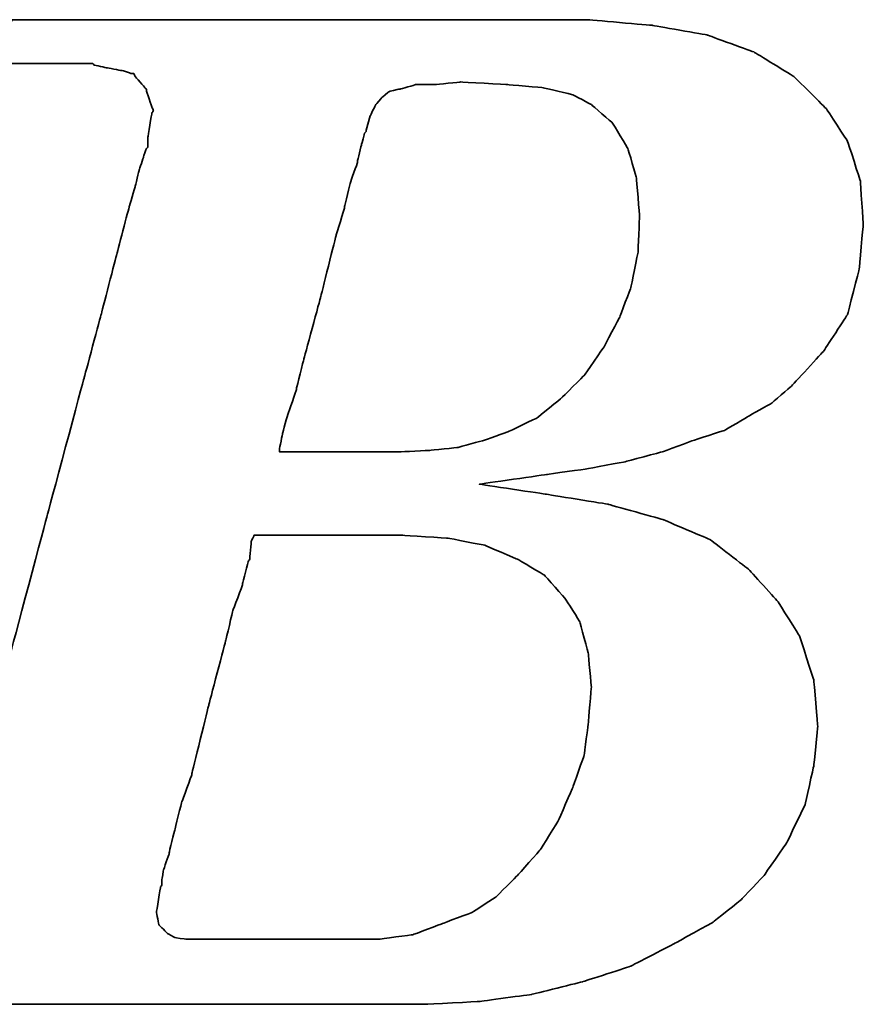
# Model space of a CAD drawing. Header units: millimetres. Extents: x 1805 to 4914, y -1594 to 860.
# Tile 203 of 256: x 2221.53 to 2225.53, y -544.15 to -539.48. Entities that reach past the tile are written whole.
import ezdxf

# ---------------------------------------------------------------- set-up
doc = ezdxf.new("R2010")
doc.units = ezdxf.units.MM
doc.layers.add('DIM', color=4, linetype='CONTINUOUS')
doc.layers.add('layer 1', color=7, linetype='CONTINUOUS')

# ---------------------------------------------------------------- blocks, each defined once
blk = doc.blocks.new('TBI MOTION logo(完整正式版)')
at = {"layer": 'layer 1', "color": 22, "lineweight": 35}
for points, knots in [([(-64.65375, -6.86375), (-64.65375, -6.86375), (-64.84375, -7.29625), (-64.84375, -7.29625), (-64.84375, -7.29625), (-64.84375, -7.29625), (-64.86875, -7.34375), (-64.86875, -7.34375), (-64.86875, -7.34375), (-64.86875, -7.34375), (-64.86875, -7.36875), (-64.86875, -7.36875), (-64.86875, -7.36875), (-64.86875, -7.36875), (-65.15375, -7.65375), (-65.15375, -7.65375), (-65.15375, -7.65375), (-65.15375, -7.65375), (-65.17875, -7.65375), (-65.17875, -7.65375), (-65.17875, -7.65375), (-65.17875, -7.65375), (-65.20375, -7.67875), (-65.20375, -7.67875), (-65.20375, -7.67875), (-65.20375, -7.67875), (-65.58875, -7.87125), (-65.58875, -7.87125), (-65.58875, -7.87125), (-65.58875, -7.87125), (-65.63375, -7.87125), (-65.63375, -7.87125), (-65.63375, -7.87125), (-65.63375, -7.87125), (-65.65875, -7.89375), (-65.65875, -7.89375), (-65.65875, -7.89375), (-65.65875, -7.89375), (-66.09375, -7.94375), (-66.09375, -7.94375), (-66.09375, -7.94375), (-66.09375, -7.94375), (-66.11375, -7.94375), (-66.11375, -7.94375), (-66.11375, -7.94375), (-66.11375, -7.94375), (-66.16375, -7.94375), (-66.16375, -7.94375), (-66.16375, -7.94375), (-66.16375, -7.94375), (-66.30875, -7.94375), (-66.30875, -7.94375), (-66.30875, -7.94375), (-66.30875, -7.94375), (-66.69375, -7.94375), (-66.69375, -7.94375), (-66.69375, -7.94375), (-66.69375, -7.94375), (-67.07375, -7.94375), (-67.07375, -7.94375), (-67.07375, -7.94375), (-67.07375, -7.94375), (-67.12375, -7.94375), (-67.12375, -7.94375), (-67.12375, -7.94375), (-67.12375, -7.94375), (-67.12375, -7.96625), (-67.12375, -7.96625), (-67.12375, -7.96625), (-67.12375, -7.96625), (-67.14875, -7.99125), (-67.14875, -7.99125), (-67.14875, -7.99125), (-67.14875, -7.99125), (-67.24375, -8.34875), (-67.24375, -8.34875), (-67.24375, -8.34875), (-67.24375, -8.34875), (-67.31375, -8.68625), (-67.31375, -8.68625), (-67.31375, -8.68625), (-67.31375, -8.68625), (-67.26875, -8.68625), (-67.26875, -8.68625), (-67.26875, -8.68625), (-67.26875, -8.68625), (-67.07375, -8.68625), (-67.07375, -8.68625), (-67.07375, -8.68625), (-67.07375, -8.68625), (-66.54875, -8.68625), (-66.54875, -8.68625), (-66.54875, -8.68625), (-66.54875, -8.68625), (-65.82625, -8.68625), (-65.82625, -8.68625), (-65.82625, -8.68625), (-65.82625, -8.68625), (-65.01375, -8.68625), (-65.01375, -8.68625), (-65.01375, -8.68625), (-65.01375, -8.68625), (-64.05375, -8.68625), (-64.05375, -8.68625), (-64.05375, -8.68625), (-64.05375, -8.68625), (-62.08375, -8.68625), (-62.08375, -8.68625), (-62.08375, -8.68625), (-62.08375, -8.68625), (-60.06875, -8.68625), (-60.06875, -8.68625), (-60.06875, -8.68625), (-60.06875, -8.68625), (-59.10875, -8.68625), (-59.10875, -8.68625), (-59.10875, -8.68625), (-59.10875, -8.68625), (-58.29375, -8.68625), (-58.29375, -8.68625), (-58.29375, -8.68625), (-58.29375, -8.68625), (-57.57375, -8.68625), (-57.57375, -8.68625), (-57.57375, -8.68625), (-57.57375, -8.68625), (-57.04875, -8.68625), (-57.04875, -8.68625), (-57.04875, -8.68625), (-57.04875, -8.68625), (-56.85375, -8.68625), (-56.85375, -8.68625), (-56.85375, -8.68625), (-56.85375, -8.68625), (-56.70875, -8.68625), (-56.70875, -8.68625), (-56.70875, -8.68625), (-56.70875, -8.68625), (-56.61375, -8.68625), (-56.61375, -8.68625), (-56.61375, -8.68625), (-56.61375, -8.68625), (-56.56875, -8.68625), (-56.56875, -8.68625), (-56.56875, -8.68625), (-56.56875, -8.68625), (-55.65375, -8.63875), (-55.65375, -8.63875), (-55.65375, -8.63875), (-55.65375, -8.63875), (-54.76875, -8.51875), (-54.76875, -8.51875), (-54.76875, -8.51875), (-54.76875, -8.51875), (-53.90375, -8.30375), (-53.90375, -8.30375), (-53.90375, -8.30375), (-53.90375, -8.30375), (-53.08875, -8.03875), (-53.08875, -8.03875), (-53.08875, -8.03875), (-53.08875, -8.03875), (-52.34375, -7.65375), (-52.34375, -7.65375), (-52.34375, -7.65375), (-52.34375, -7.65375), (-51.69875, -7.29625), (-51.69875, -7.29625), (-51.69875, -7.29625), (-51.69875, -7.29625), (-51.21875, -6.91125), (-51.21875, -6.91125), (-51.21875, -6.91125), (-51.21875, -6.91125), (-50.83375, -6.50375), (-50.83375, -6.50375), (-50.83375, -6.50375), (-50.83375, -6.50375), (-50.44875, -5.94875), (-50.44875, -5.94875), (-50.44875, -5.94875), (-50.44875, -5.94875), (-50.13875, -5.30375), (-50.13875, -5.30375), (-50.13875, -5.30375), (-50.13875, -5.30375), (-49.99375, -4.65375), (-49.99375, -4.65375), (-49.99375, -4.65375), (-49.99375, -4.65375), (-49.92375, -3.98375), (-49.92375, -3.98375), (-49.92375, -3.98375), (-49.92375, -3.98375), (-49.99375, -3.19374), (-49.99375, -3.19374), (-49.99375, -3.19374), (-49.99375, -3.19374), (-50.23374, -2.44874), (-50.23374, -2.44874), (-50.23374, -2.44874), (-50.23374, -2.44874), (-50.59375, -1.87374), (-50.59375, -1.87374), (-50.59375, -1.87374), (-50.59375, -1.87374), (-51.09875, -1.31874), (-51.09875, -1.31874), (-51.09875, -1.31874), (-51.09875, -1.31874), (-51.74375, -0.81875), (-51.74375, -0.81875), (-51.74375, -0.81875), (-51.74375, -0.81875), (-52.53875, -0.48125), (-52.53875, -0.48125), (-52.53875, -0.48125), (-52.53875, -0.48125), (-53.47375, -0.21875), (-53.47375, -0.21875), (-53.47375, -0.21875), (-53.47375, -0.21875), (-54.52875, -0.04874), (-54.52875, -0.04874), (-54.52875, -0.04874), (-54.52875, -0.04874), (-55.65375, 0.12125), (-55.65375, 0.12125), (-55.65375, 0.12125), (-55.65375, 0.12125), (-54.50375, 0.28624), (-54.50375, 0.28624), (-54.50375, 0.28624), (-54.50375, 0.28624), (-53.83375, 0.38124), (-53.83375, 0.38124), (-53.83375, 0.38124), (-53.83375, 0.38124), (-53.18375, 0.50125), (-53.18375, 0.50125), (-53.18375, 0.50125), (-53.18375, 0.50125), (-52.55875, 0.66874), (-52.55875, 0.66874), (-52.55875, 0.66874), (-52.55875, 0.66874), (-52.03375, 0.86124), (-52.03375, 0.86124), (-52.03375, 0.86124), (-52.03375, 0.86124), (-51.50374, 1.03124), (-51.50374, 1.03124), (-51.50374, 1.03124), (-51.50374, 1.03124), (-51.09875, 1.27125), (-51.09875, 1.27125), (-51.09875, 1.27125), (-51.09875, 1.27125), (-50.71375, 1.48624), (-50.71375, 1.48624), (-50.71375, 1.48624), (-50.71375, 1.48624), (-50.37625, 1.77625), (-50.37625, 1.77625), (-50.37625, 1.77625), (-50.37625, 1.77625), (-49.82375, 2.37625), (-49.82375, 2.37625), (-49.82375, 2.37625), (-49.82375, 2.37625), (-49.41875, 2.99625), (-49.41875, 2.99625), (-49.41875, 2.99625), (-49.41875, 2.99625), (-49.22375, 3.76625), (-49.22375, 3.76625), (-49.22375, 3.76625), (-49.22375, 3.76625), (-49.15375, 4.50874), (-49.15375, 4.50874), (-49.15375, 4.50874), (-49.15375, 4.50874), (-49.20375, 5.25125), (-49.20375, 5.25125), (-49.20375, 5.25125), (-49.20375, 5.25125), (-49.41875, 5.92625), (-49.41875, 5.92625), (-49.41875, 5.92625), (-49.41875, 5.92625), (-49.77875, 6.47625), (-49.77875, 6.47625), (-49.77875, 6.47625), (-49.77875, 6.47625), (-50.33125, 7.02624), (-50.33125, 7.02624), (-50.33125, 7.02624), (-50.33125, 7.02624), (-51.00125, 7.43625), (-51.00125, 7.43625), (-51.00125, 7.43625), (-51.00125, 7.43625), (-51.79375, 7.72625), (-51.79375, 7.72625), (-51.79375, 7.72625), (-51.79375, 7.72625), (-52.72875, 7.89124), (-52.72875, 7.89124), (-52.72875, 7.89124), (-52.72875, 7.89124), (-53.83375, 7.98625), (-53.83375, 7.98625), (-53.83375, 7.98625), (-53.83375, 7.98625), (-53.92875, 7.98625), (-53.92875, 7.98625), (-53.92875, 7.98625), (-53.92875, 7.98625), (-54.26375, 7.98625), (-54.26375, 7.98625), (-54.26375, 7.98625), (-54.26375, 7.98625), (-54.74375, 7.98625), (-54.74375, 7.98625), (-54.74375, 7.98625), (-54.74375, 7.98625), (-55.36875, 7.98625), (-55.36875, 7.98625), (-55.36875, 7.98625), (-55.36875, 7.98625), (-56.13375, 7.98625), (-56.13375, 7.98625), (-56.13375, 7.98625), (-56.13375, 7.98625), (-56.94875, 7.98625), (-56.94875, 7.98625), (-56.94875, 7.98625), (-56.94875, 7.98625), (-58.77625, 7.98625), (-58.77625, 7.98625), (-58.77625, 7.98625), (-58.77625, 7.98625), (-60.59875, 7.98625), (-60.59875, 7.98625), (-60.59875, 7.98625), (-60.59875, 7.98625), (-61.41375, 7.98625), (-61.41375, 7.98625), (-61.41375, 7.98625), (-61.41375, 7.98625), (-62.17875, 7.98625), (-62.17875, 7.98625), (-62.17875, 7.98625), (-62.17875, 7.98625), (-62.80375, 7.98625), (-62.80375, 7.98625), (-62.80375, 7.98625), (-62.80375, 7.98625), (-63.30625, 7.98625), (-63.30625, 7.98625), (-63.30625, 7.98625), (-63.30625, 7.98625), (-63.57375, 7.98625), (-63.57375, 7.98625), (-63.57375, 7.98625), (-63.57375, 7.98625), (-63.57375, 7.96375), (-63.57375, 7.96375), (-63.57375, 7.96375), (-63.57375, 7.96375), (-63.59875, 7.94125), (-63.59875, 7.94125), (-63.59875, 7.94125), (-63.59875, 7.94125), (-63.69375, 7.55625), (-63.69375, 7.55625), (-63.69375, 7.55625), (-63.69375, 7.55625), (-63.76375, 7.24624), (-63.76375, 7.24624), (-63.76375, 7.24624), (-63.76375, 7.24624), (-63.23875, 7.24624), (-63.23875, 7.24624), (-63.23875, 7.24624), (-63.23875, 7.24624), (-62.75875, 7.24624), (-62.75875, 7.24624), (-62.75875, 7.24624), (-62.75875, 7.24624), (-62.61125, 7.24624), (-62.61125, 7.24624), (-62.61125, 7.24624), (-62.61125, 7.24624), (-62.56625, 7.24624), (-62.56625, 7.24624), (-62.56625, 7.24624), (-62.56625, 7.24624), (-62.22875, 7.24624), (-62.22875, 7.24624), (-62.22875, 7.24624), (-62.22875, 7.24624), (-62.20375, 7.24624), (-62.20375, 7.24624), (-62.20375, 7.24624), (-62.20375, 7.24624), (-62.17875, 7.21875), (-62.17875, 7.21875), (-62.17875, 7.21875), (-62.17875, 7.21875), (-61.96375, 7.17125), (-61.96375, 7.17125), (-61.96375, 7.17125), (-61.96375, 7.17125), (-61.72375, 7.12624), (-61.72375, 7.12624), (-61.72375, 7.12624), (-61.72375, 7.12624), (-61.70375, 7.12624), (-61.70375, 7.12624), (-61.70375, 7.12624), (-61.70375, 7.12624), (-61.55875, 7.07624), (-61.55875, 7.07624), (-61.55875, 7.07624), (-61.55875, 7.07624), (-61.50875, 7.07624), (-61.50875, 7.07624), (-61.50875, 7.07624), (-61.50875, 7.07624), (-61.48375, 7.02624), (-61.48375, 7.02624), (-61.48375, 7.02624), (-61.48375, 7.02624), (-61.31875, 6.83375), (-61.31875, 6.83375), (-61.31875, 6.83375), (-61.31875, 6.83375), (-61.29375, 6.81125), (-61.29375, 6.81125), (-61.29375, 6.81125), (-61.29375, 6.81125), (-61.29375, 6.78625), (-61.29375, 6.78625), (-61.29375, 6.78625), (-61.29375, 6.78625), (-61.19875, 6.50124), (-61.19875, 6.50124), (-61.19875, 6.50124), (-61.19875, 6.50124), (-61.17375, 6.45124), (-61.17375, 6.45124), (-61.17375, 6.45124), (-61.17375, 6.45124), (-61.19875, 6.40625), (-61.19875, 6.40625), (-61.19875, 6.40625), (-61.19875, 6.40625), (-61.26875, 5.99624), (-61.26875, 5.99624), (-61.26875, 5.99624), (-61.26875, 5.99624), (-61.26875, 5.85125), (-61.26875, 5.85125), (-61.26875, 5.85125), (-61.26875, 5.85125), (-61.26875, 5.82625), (-61.26875, 5.82625), (-61.26875, 5.82625), (-61.26875, 5.82625), (-61.29375, 5.80625), (-61.29375, 5.80625), (-61.29375, 5.80625), (-61.29375, 5.80625), (-61.34125, 5.66125), (-61.34125, 5.66125), (-61.34125, 5.66125), (-61.34125, 5.66125), (-61.41375, 5.44625), (-61.41375, 5.44625), (-61.41375, 5.44625), (-61.41375, 5.44625), (-61.48375, 5.15625), (-61.48375, 5.15625), (-61.48375, 5.15625), (-61.48375, 5.15625), (-61.58375, 4.82124), (-61.58375, 4.82124), (-61.58375, 4.82124), (-61.58375, 4.82124), (-61.79875, 4.00375), (-61.79875, 4.00375), (-61.79875, 4.00375), (-61.79875, 4.00375), (-62.05875, 2.99625), (-62.05875, 2.99625), (-62.05875, 2.99625), (-62.05875, 2.99625), (-62.34875, 1.91625), (-62.34875, 1.91625), (-62.34875, 1.91625), (-62.34875, 1.91625), (-62.97375, -0.41124), (-62.97375, -0.41124), (-62.97375, -0.41124), (-62.97375, -0.41124), (-63.59875, -2.75875), (-63.59875, -2.75875), (-63.59875, -2.75875), (-63.59875, -2.75875), (-63.88375, -3.86374), (-63.88375, -3.86374), (-63.88375, -3.86374), (-63.88375, -3.86374), (-64.14875, -4.82374), (-64.14875, -4.82374), (-64.14875, -4.82374), (-64.14875, -4.82374), (-64.36375, -5.64125), (-64.36375, -5.64125), (-64.36375, -5.64125), (-64.36375, -5.64125), (-64.43625, -5.97625), (-64.43625, -5.97625), (-64.43625, -5.97625), (-64.43625, -5.97625), (-64.50875, -6.28625), (-64.50875, -6.28625), (-64.50875, -6.28625), (-64.50875, -6.28625), (-64.50875, -6.30875), (-64.50875, -6.30875), (-64.50875, -6.30875), (-64.50875, -6.30875), (-64.57875, -6.50375), (-64.57875, -6.50375), (-64.57875, -6.50375), (-64.57875, -6.50375), (-64.62875, -6.69625), (-64.62875, -6.69625), (-64.62875, -6.69625), (-64.62875, -6.69625), (-64.62875, -6.76875), (-64.62875, -6.76875), (-64.62875, -6.76875), (-64.62875, -6.76875), (-64.62875, -6.81375), (-64.62875, -6.81375), (-64.62875, -6.81375), (-64.62875, -6.81375), (-64.62875, -6.83875), (-64.62875, -6.83875), (-64.62875, -6.83875), (-64.62875, -6.83875), (-64.65375, -6.86375), (-64.65375, -6.86375)], [0, 0, 0, 0, 0.00719424, 0.00719424, 0.00719424, 0.00719425, 0.01438849, 0.01438849, 0.01438849, 0.0143885, 0.02158273, 0.02158273, 0.02158273, 0.02158274, 0.02877698, 0.02877698, 0.02877698, 0.02877699, 0.03597122, 0.03597122, 0.03597122, 0.03597123, 0.04316547, 0.04316547, 0.04316547, 0.04316548, 0.05035971, 0.05035971, 0.05035971, 0.05035972, 0.05755396, 0.05755396, 0.05755396, 0.05755397, 0.0647482, 0.0647482, 0.0647482, 0.06474821, 0.07194245, 0.07194245, 0.07194245, 0.07194246, 0.07913669, 0.07913669, 0.07913669, 0.0791367, 0.08633094, 0.08633094, 0.08633094, 0.08633095, 0.09352518, 0.09352518, 0.09352518, 0.09352519, 0.10071942, 0.10071942, 0.10071942, 0.10071943, 0.10791367, 0.10791367, 0.10791367, 0.10791368, 0.11510791, 0.11510791, 0.11510791, 0.11510792, 0.12230216, 0.12230216, 0.12230216, 0.12230217, 0.1294964, 0.1294964, 0.1294964, 0.12949641, 0.13669065, 0.13669065, 0.13669065, 0.13669066, 0.14388489, 0.14388489, 0.14388489, 0.1438849, 0.15107914, 0.15107914, 0.15107914, 0.15107915, 0.15827338, 0.15827338, 0.15827338, 0.15827339, 0.16546763, 0.16546763, 0.16546763, 0.16546764, 0.17266187, 0.17266187, 0.17266187, 0.17266188, 0.17985612, 0.17985612, 0.17985612, 0.17985613, 0.18705036, 0.18705036, 0.18705036, 0.18705037, 0.1942446, 0.1942446, 0.1942446, 0.19424461, 0.20143885, 0.20143885, 0.20143885, 0.20143886, 0.20863309, 0.20863309, 0.20863309, 0.2086331, 0.21582734, 0.21582734, 0.21582734, 0.21582735, 0.22302158, 0.22302158, 0.22302158, 0.22302159, 0.23021583, 0.23021583, 0.23021583, 0.23021584, 0.23741007, 0.23741007, 0.23741007, 0.23741008, 0.24460432, 0.24460432, 0.24460432, 0.24460433, 0.25179856, 0.25179856, 0.25179856, 0.25179857, 0.25899281, 0.25899281, 0.25899281, 0.25899282, 0.26618705, 0.26618705, 0.26618705, 0.26618706, 0.27338129, 0.27338129, 0.27338129, 0.2733813, 0.28057554, 0.28057554, 0.28057554, 0.28057555, 0.28776978, 0.28776978, 0.28776978, 0.28776979, 0.29496403, 0.29496403, 0.29496403, 0.29496404, 0.30215827, 0.30215827, 0.30215827, 0.30215828, 0.30935252, 0.30935252, 0.30935252, 0.30935253, 0.31654676, 0.31654676, 0.31654676, 0.31654677, 0.32374101, 0.32374101, 0.32374101, 0.32374102, 0.33093525, 0.33093525, 0.33093525, 0.33093526, 0.3381295, 0.3381295, 0.3381295, 0.33812951, 0.34532374, 0.34532374, 0.34532374, 0.34532375, 0.35251799, 0.35251799, 0.35251799, 0.352518, 0.35971223, 0.35971223, 0.35971223, 0.35971224, 0.36690647, 0.36690647, 0.36690647, 0.36690648, 0.37410072, 0.37410072, 0.37410072, 0.37410073, 0.38129496, 0.38129496, 0.38129496, 0.38129497, 0.38848921, 0.38848921, 0.38848921, 0.38848922, 0.39568345, 0.39568345, 0.39568345, 0.39568346, 0.4028777, 0.4028777, 0.4028777, 0.40287771, 0.41007194, 0.41007194, 0.41007194, 0.41007195, 0.41726619, 0.41726619, 0.41726619, 0.4172662, 0.42446043, 0.42446043, 0.42446043, 0.42446044, 0.43165468, 0.43165468, 0.43165468, 0.43165469, 0.43884892, 0.43884892, 0.43884892, 0.43884893, 0.44604317, 0.44604317, 0.44604317, 0.44604318, 0.45323741, 0.45323741, 0.45323741, 0.45323742, 0.46043165, 0.46043165, 0.46043165, 0.46043166, 0.4676259, 0.4676259, 0.4676259, 0.46762591, 0.47482014, 0.47482014, 0.47482014, 0.47482015, 0.48201439, 0.48201439, 0.48201439, 0.4820144, 0.48920863, 0.48920863, 0.48920863, 0.48920864, 0.49640288, 0.49640288, 0.49640288, 0.49640289, 0.50359712, 0.50359712, 0.50359712, 0.50359713, 0.51079137, 0.51079137, 0.51079137, 0.51079138, 0.51798561, 0.51798561, 0.51798561, 0.51798562, 0.52517986, 0.52517986, 0.52517986, 0.52517987, 0.5323741, 0.5323741, 0.5323741, 0.53237411, 0.53956835, 0.53956835, 0.53956835, 0.53956836, 0.54676259, 0.54676259, 0.54676259, 0.5467626, 0.55395683, 0.55395683, 0.55395683, 0.55395684, 0.56115108, 0.56115108, 0.56115108, 0.56115109, 0.56834532, 0.56834532, 0.56834532, 0.56834533, 0.57553957, 0.57553957, 0.57553957, 0.57553958, 0.58273381, 0.58273381, 0.58273381, 0.58273382, 0.58992806, 0.58992806, 0.58992806, 0.58992807, 0.5971223, 0.5971223, 0.5971223, 0.59712231, 0.60431655, 0.60431655, 0.60431655, 0.60431656, 0.61151079, 0.61151079, 0.61151079, 0.6115108, 0.61870504, 0.61870504, 0.61870504, 0.61870505, 0.62589928, 0.62589928, 0.62589928, 0.62589929, 0.63309353, 0.63309353, 0.63309353, 0.63309354, 0.64028777, 0.64028777, 0.64028777, 0.64028778, 0.64748201, 0.64748201, 0.64748201, 0.64748202, 0.65467626, 0.65467626, 0.65467626, 0.65467627, 0.6618705, 0.6618705, 0.6618705, 0.66187051, 0.66906475, 0.66906475, 0.66906475, 0.66906476, 0.67625899, 0.67625899, 0.67625899, 0.676259, 0.68345324, 0.68345324, 0.68345324, 0.68345325, 0.69064748, 0.69064748, 0.69064748, 0.69064749, 0.69784173, 0.69784173, 0.69784173, 0.69784174, 0.70503597, 0.70503597, 0.70503597, 0.70503598, 0.71223022, 0.71223022, 0.71223022, 0.71223023, 0.71942446, 0.71942446, 0.71942446, 0.71942447, 0.72661871, 0.72661871, 0.72661871, 0.72661872, 0.73381295, 0.73381295, 0.73381295, 0.73381296, 0.74100719, 0.74100719, 0.74100719, 0.7410072, 0.74820144, 0.74820144, 0.74820144, 0.74820145, 0.75539568, 0.75539568, 0.75539568, 0.75539569, 0.76258993, 0.76258993, 0.76258993, 0.76258994, 0.76978417, 0.76978417, 0.76978417, 0.76978418, 0.77697842, 0.77697842, 0.77697842, 0.77697843, 0.78417266, 0.78417266, 0.78417266, 0.78417267, 0.79136691, 0.79136691, 0.79136691, 0.79136692, 0.79856115, 0.79856115, 0.79856115, 0.79856116, 0.8057554, 0.8057554, 0.8057554, 0.80575541, 0.81294964, 0.81294964, 0.81294964, 0.81294965, 0.82014388, 0.82014388, 0.82014388, 0.82014389, 0.82733813, 0.82733813, 0.82733813, 0.82733814, 0.83453237, 0.83453237, 0.83453237, 0.83453238, 0.84172662, 0.84172662, 0.84172662, 0.84172663, 0.84892086, 0.84892086, 0.84892086, 0.84892087, 0.85611511, 0.85611511, 0.85611511, 0.85611512, 0.86330935, 0.86330935, 0.86330935, 0.86330936, 0.8705036, 0.8705036, 0.8705036, 0.87050361, 0.87769784, 0.87769784, 0.87769784, 0.87769785, 0.88489209, 0.88489209, 0.88489209, 0.8848921, 0.89208633, 0.89208633, 0.89208633, 0.89208634, 0.89928058, 0.89928058, 0.89928058, 0.89928059, 0.90647482, 0.90647482, 0.90647482, 0.90647483, 0.91366906, 0.91366906, 0.91366906, 0.91366907, 0.92086331, 0.92086331, 0.92086331, 0.92086332, 0.92805755, 0.92805755, 0.92805755, 0.92805756, 0.9352518, 0.9352518, 0.9352518, 0.93525181, 0.94244604, 0.94244604, 0.94244604, 0.94244605, 0.94964029, 0.94964029, 0.94964029, 0.9496403, 0.95683453, 0.95683453, 0.95683453, 0.95683454, 0.96402878, 0.96402878, 0.96402878, 0.96402879, 0.97122302, 0.97122302, 0.97122302, 0.97122303, 0.97841727, 0.97841727, 0.97841727, 0.97841728, 0.98561151, 0.98561151, 0.98561151, 0.98561152, 0.99280576, 0.99280576, 0.99280576, 0.99280577, 1, 1, 1, 1]), ([(-57.50375, 6.35625), (-57.50375, 6.35625), (-57.57375, 6.11625), (-57.57375, 6.11625), (-57.57375, 6.11625), (-57.57375, 6.11625), (-57.57375, 6.09125), (-57.57375, 6.09125), (-57.57375, 6.09125), (-57.57375, 6.09125), (-57.59875, 6.06625), (-57.59875, 6.06625), (-57.59875, 6.06625), (-57.59875, 6.06625), (-57.64875, 5.87625), (-57.64875, 5.87625), (-57.64875, 5.87625), (-57.64875, 5.87625), (-57.71875, 5.58875), (-57.71875, 5.58875), (-57.71875, 5.58875), (-57.71875, 5.58875), (-57.71875, 5.56625), (-57.71875, 5.56625), (-57.71875, 5.56625), (-57.71875, 5.56625), (-57.83875, 5.23125), (-57.83875, 5.23125), (-57.83875, 5.23125), (-57.83875, 5.23125), (-57.93625, 4.82124), (-57.93625, 4.82124), (-57.93625, 4.82124), (-57.93625, 4.82124), (-57.93625, 4.79624), (-57.93625, 4.79624), (-57.93625, 4.79624), (-57.93625, 4.79624), (-58.07875, 4.34125), (-58.07875, 4.34125), (-58.07875, 4.34125), (-58.07875, 4.34125), (-58.34375, 3.28625), (-58.34375, 3.28625), (-58.34375, 3.28625), (-58.34375, 3.28625), (-58.62875, 2.23124), (-58.62875, 2.23124), (-58.62875, 2.23124), (-58.62875, 2.23124), (-58.74875, 1.75125), (-58.74875, 1.75125), (-58.74875, 1.75125), (-58.74875, 1.75125), (-58.74875, 1.72625), (-58.74875, 1.72625), (-58.74875, 1.72625), (-58.74875, 1.72625), (-58.89375, 1.31625), (-58.89375, 1.31625), (-58.89375, 1.31625), (-58.89375, 1.31625), (-58.98875, 0.98124), (-58.98875, 0.98124), (-58.98875, 0.98124), (-58.98875, 0.98124), (-59.03875, 0.71625), (-59.03875, 0.71625), (-59.03875, 0.71625), (-59.03875, 0.71625), (-59.03875, 0.66874), (-59.03875, 0.66874), (-59.03875, 0.66874), (-59.03875, 0.66874), (-58.91875, 0.66874), (-58.91875, 0.66874), (-58.91875, 0.66874), (-58.91875, 0.66874), (-58.53375, 0.66874), (-58.53375, 0.66874), (-58.53375, 0.66874), (-58.53375, 0.66874), (-58.10375, 0.66874), (-58.10375, 0.66874), (-58.10375, 0.66874), (-58.10375, 0.66874), (-57.66875, 0.66874), (-57.66875, 0.66874), (-57.66875, 0.66874), (-57.66875, 0.66874), (-57.33375, 0.66874), (-57.33375, 0.66874), (-57.33375, 0.66874), (-57.33375, 0.66874), (-57.09375, 0.66874), (-57.09375, 0.66874), (-57.09375, 0.66874), (-57.09375, 0.66874), (-56.99875, 0.66874), (-56.99875, 0.66874), (-56.99875, 0.66874), (-56.99875, 0.66874), (-56.49375, 0.69374), (-56.49375, 0.69374), (-56.49375, 0.69374), (-56.49375, 0.69374), (-56.01375, 0.74374), (-56.01375, 0.74374), (-56.01375, 0.74374), (-56.01375, 0.74374), (-55.58375, 0.86124), (-55.58375, 0.86124), (-55.58375, 0.86124), (-55.58375, 0.86124), (-55.17375, 1.00624), (-55.17375, 1.00624), (-55.17375, 1.00624), (-55.17375, 1.00624), (-54.67375, 1.24625), (-54.67375, 1.24625), (-54.67375, 1.24625), (-54.67375, 1.24625), (-54.26375, 1.58124), (-54.26375, 1.58124), (-54.26375, 1.58124), (-54.26375, 1.58124), (-53.87875, 1.96374), (-53.87875, 1.96374), (-53.87875, 1.96374), (-53.87875, 1.96374), (-53.54375, 2.44625), (-53.54375, 2.44625), (-53.54375, 2.44625), (-53.54375, 2.44625), (-53.27875, 2.95125), (-53.27875, 2.95125), (-53.27875, 2.95125), (-53.27875, 2.95125), (-53.08875, 3.45124), (-53.08875, 3.45124), (-53.08875, 3.45124), (-53.08875, 3.45124), (-52.96875, 4.05124), (-52.96875, 4.05124), (-52.96875, 4.05124), (-52.96875, 4.05124), (-52.94375, 4.65125), (-52.94375, 4.65125), (-52.94375, 4.65125), (-52.94375, 4.65125), (-52.99375, 5.30125), (-52.99375, 5.30125), (-52.99375, 5.30125), (-52.99375, 5.30125), (-53.13875, 5.80625), (-53.13875, 5.80625), (-53.13875, 5.80625), (-53.13875, 5.80625), (-53.39875, 6.23625), (-53.39875, 6.23625), (-53.39875, 6.23625), (-53.39875, 6.23625), (-53.75875, 6.54875), (-53.75875, 6.54875), (-53.75875, 6.54875), (-53.75875, 6.54875), (-54.07375, 6.71625), (-54.07375, 6.71625), (-54.07375, 6.71625), (-54.07375, 6.71625), (-54.57375, 6.83375), (-54.57375, 6.83375), (-54.57375, 6.83375), (-54.57375, 6.83375), (-55.17375, 6.88625), (-55.17375, 6.88625), (-55.17375, 6.88625), (-55.17375, 6.88625), (-55.96875, 6.93125), (-55.96875, 6.93125), (-55.96875, 6.93125), (-55.96875, 6.93125), (-56.39875, 6.88625), (-56.39875, 6.88625), (-56.39875, 6.88625), (-56.39875, 6.88625), (-56.42125, 6.88625), (-56.42125, 6.88625), (-56.42125, 6.88625), (-56.42125, 6.88625), (-56.73375, 6.88625), (-56.73375, 6.88625), (-56.73375, 6.88625), (-56.73375, 6.88625), (-56.99875, 6.81125), (-56.99875, 6.81125), (-56.99875, 6.81125), (-56.99875, 6.81125), (-57.02375, 6.81125), (-57.02375, 6.81125), (-57.02375, 6.81125), (-57.02375, 6.81125), (-57.18875, 6.76625), (-57.18875, 6.76625), (-57.18875, 6.76625), (-57.18875, 6.76625), (-57.30875, 6.66625), (-57.30875, 6.66625), (-57.30875, 6.66625), (-57.30875, 6.66625), (-57.40875, 6.54875), (-57.40875, 6.54875), (-57.40875, 6.54875), (-57.40875, 6.54875), (-57.50375, 6.35625), (-57.50375, 6.35625)], [0, 0, 0, 0, 0.01851852, 0.01851852, 0.01851852, 0.01851853, 0.03703704, 0.03703704, 0.03703704, 0.03703705, 0.05555556, 0.05555556, 0.05555556, 0.05555557, 0.07407407, 0.07407407, 0.07407407, 0.07407408, 0.09259259, 0.09259259, 0.09259259, 0.0925926, 0.11111111, 0.11111111, 0.11111111, 0.11111112, 0.12962963, 0.12962963, 0.12962963, 0.12962964, 0.14814815, 0.14814815, 0.14814815, 0.14814816, 0.16666667, 0.16666667, 0.16666667, 0.16666668, 0.18518519, 0.18518519, 0.18518519, 0.1851852, 0.2037037, 0.2037037, 0.2037037, 0.20370371, 0.22222222, 0.22222222, 0.22222222, 0.22222223, 0.24074074, 0.24074074, 0.24074074, 0.24074075, 0.25925926, 0.25925926, 0.25925926, 0.25925927, 0.27777778, 0.27777778, 0.27777778, 0.27777779, 0.2962963, 0.2962963, 0.2962963, 0.29629631, 0.31481481, 0.31481481, 0.31481481, 0.31481482, 0.33333333, 0.33333333, 0.33333333, 0.33333334, 0.35185185, 0.35185185, 0.35185185, 0.35185186, 0.37037037, 0.37037037, 0.37037037, 0.37037038, 0.38888889, 0.38888889, 0.38888889, 0.3888889, 0.40740741, 0.40740741, 0.40740741, 0.40740742, 0.42592593, 0.42592593, 0.42592593, 0.42592594, 0.44444444, 0.44444444, 0.44444444, 0.44444445, 0.46296296, 0.46296296, 0.46296296, 0.46296297, 0.48148148, 0.48148148, 0.48148148, 0.48148149, 0.5, 0.5, 0.5, 0.50000001, 0.51851852, 0.51851852, 0.51851852, 0.51851853, 0.53703704, 0.53703704, 0.53703704, 0.53703705, 0.55555556, 0.55555556, 0.55555556, 0.55555557, 0.57407407, 0.57407407, 0.57407407, 0.57407408, 0.59259259, 0.59259259, 0.59259259, 0.5925926, 0.61111111, 0.61111111, 0.61111111, 0.61111112, 0.62962963, 0.62962963, 0.62962963, 0.62962964, 0.64814815, 0.64814815, 0.64814815, 0.64814816, 0.66666667, 0.66666667, 0.66666667, 0.66666668, 0.68518519, 0.68518519, 0.68518519, 0.6851852, 0.7037037, 0.7037037, 0.7037037, 0.70370371, 0.72222222, 0.72222222, 0.72222222, 0.72222223, 0.74074074, 0.74074074, 0.74074074, 0.74074075, 0.75925926, 0.75925926, 0.75925926, 0.75925927, 0.77777778, 0.77777778, 0.77777778, 0.77777779, 0.7962963, 0.7962963, 0.7962963, 0.79629631, 0.81481481, 0.81481481, 0.81481481, 0.81481482, 0.83333333, 0.83333333, 0.83333333, 0.83333334, 0.85185185, 0.85185185, 0.85185185, 0.85185186, 0.87037037, 0.87037037, 0.87037037, 0.87037038, 0.88888889, 0.88888889, 0.88888889, 0.8888889, 0.90740741, 0.90740741, 0.90740741, 0.90740742, 0.92592593, 0.92592593, 0.92592593, 0.92592594, 0.94444444, 0.94444444, 0.94444444, 0.94444445, 0.96296296, 0.96296296, 0.96296296, 0.96296297, 0.98148148, 0.98148148, 0.98148148, 0.98148149, 1, 1, 1, 1]), ([(-61.03125, -6.57375), (-61.03125, -6.57375), (-61.03125, -6.67125), (-61.03125, -6.67125), (-61.03125, -6.67125), (-61.03125, -6.67125), (-61.05375, -6.69625), (-61.05375, -6.69625), (-61.05375, -6.69625), (-61.05375, -6.69625), (-61.12375, -7.12875), (-61.12375, -7.12875), (-61.12375, -7.12875), (-61.12375, -7.12875), (-61.07875, -7.34375), (-61.07875, -7.34375), (-61.07875, -7.34375), (-61.07875, -7.34375), (-60.93375, -7.48875), (-60.93375, -7.48875), (-60.93375, -7.48875), (-60.93375, -7.48875), (-60.81375, -7.55625), (-60.81375, -7.55625), (-60.81375, -7.55625), (-60.81375, -7.55625), (-60.62375, -7.58375), (-60.62375, -7.58375), (-60.62375, -7.58375), (-60.62375, -7.58375), (-60.30875, -7.58375), (-60.30875, -7.58375), (-60.30875, -7.58375), (-60.30875, -7.58375), (-59.97375, -7.58375), (-59.97375, -7.58375), (-59.97375, -7.58375), (-59.97375, -7.58375), (-59.87875, -7.58375), (-59.87875, -7.58375), (-59.87875, -7.58375), (-59.87875, -7.58375), (-59.63625, -7.58375), (-59.63625, -7.58375), (-59.63625, -7.58375), (-59.63625, -7.58375), (-58.96875, -7.58375), (-58.96875, -7.58375), (-58.96875, -7.58375), (-58.96875, -7.58375), (-58.29375, -7.58375), (-58.29375, -7.58375), (-58.29375, -7.58375), (-58.29375, -7.58375), (-58.05375, -7.58375), (-58.05375, -7.58375), (-58.05375, -7.58375), (-58.05375, -7.58375), (-57.98375, -7.58375), (-57.98375, -7.58375), (-57.98375, -7.58375), (-57.98375, -7.58375), (-57.35875, -7.58375), (-57.35875, -7.58375), (-57.35875, -7.58375), (-57.35875, -7.58375), (-56.78375, -7.50875), (-56.78375, -7.50875), (-56.78375, -7.50875), (-56.78375, -7.50875), (-56.27875, -7.31875), (-56.27875, -7.31875), (-56.27875, -7.31875), (-56.27875, -7.31875), (-55.77375, -7.12875), (-55.77375, -7.12875), (-55.77375, -7.12875), (-55.77375, -7.12875), (-55.36875, -6.86375), (-55.36875, -6.86375), (-55.36875, -6.86375), (-55.36875, -6.86375), (-55.00875, -6.50375), (-55.00875, -6.50375), (-55.00875, -6.50375), (-55.00875, -6.50375), (-54.62375, -6.06875), (-54.62375, -6.06875), (-54.62375, -6.06875), (-54.62375, -6.06875), (-54.31375, -5.56875), (-54.31375, -5.56875), (-54.31375, -5.56875), (-54.31375, -5.56875), (-54.07375, -5.01625), (-54.07375, -5.01625), (-54.07375, -5.01625), (-54.07375, -5.01625), (-53.87875, -4.46374), (-53.87875, -4.46374), (-53.87875, -4.46374), (-53.87875, -4.46374), (-53.80875, -3.91375), (-53.80875, -3.91375), (-53.80875, -3.91375), (-53.80875, -3.91375), (-53.75875, -3.31375), (-53.75875, -3.31375), (-53.75875, -3.31375), (-53.75875, -3.31375), (-53.80875, -2.75875), (-53.80875, -2.75875), (-53.80875, -2.75875), (-53.80875, -2.75875), (-53.95375, -2.20875), (-53.95375, -2.20875), (-53.95375, -2.20875), (-53.95375, -2.20875), (-54.19375, -1.82625), (-54.19375, -1.82625), (-54.19375, -1.82625), (-54.19375, -1.82625), (-54.55375, -1.41875), (-54.55375, -1.41875), (-54.55375, -1.41875), (-54.55375, -1.41875), (-55.00875, -1.15125), (-55.00875, -1.15125), (-55.00875, -1.15125), (-55.00875, -1.15125), (-55.56125, -0.91375), (-55.56125, -0.91375), (-55.56125, -0.91375), (-55.56125, -0.91375), (-56.18125, -0.79375), (-56.18125, -0.79375), (-56.18125, -0.79375), (-56.18125, -0.79375), (-56.94875, -0.74374), (-56.94875, -0.74374), (-56.94875, -0.74374), (-56.94875, -0.74374), (-56.99875, -0.74374), (-56.99875, -0.74374), (-56.99875, -0.74374), (-56.99875, -0.74374), (-57.09375, -0.74374), (-57.09375, -0.74374), (-57.09375, -0.74374), (-57.09375, -0.74374), (-57.38375, -0.74374), (-57.38375, -0.74374), (-57.38375, -0.74374), (-57.38375, -0.74374), (-57.76875, -0.74374), (-57.76875, -0.74374), (-57.76875, -0.74374), (-57.76875, -0.74374), (-58.24625, -0.74374), (-58.24625, -0.74374), (-58.24625, -0.74374), (-58.24625, -0.74374), (-58.72875, -0.74374), (-58.72875, -0.74374), (-58.72875, -0.74374), (-58.72875, -0.74374), (-59.20875, -0.74374), (-59.20875, -0.74374), (-59.20875, -0.74374), (-59.20875, -0.74374), (-59.46875, -0.74374), (-59.46875, -0.74374), (-59.46875, -0.74374), (-59.46875, -0.74374), (-59.51625, -0.83875), (-59.51625, -0.83875), (-59.51625, -0.83875), (-59.51625, -0.83875), (-59.54375, -1.15125), (-59.54375, -1.15125), (-59.54375, -1.15125), (-59.54375, -1.15125), (-59.56375, -1.17874), (-59.56375, -1.17874), (-59.56375, -1.17874), (-59.56375, -1.17874), (-59.66375, -1.55875), (-59.66375, -1.55875), (-59.66375, -1.55875), (-59.66375, -1.55875), (-59.66375, -1.58375), (-59.66375, -1.58375), (-59.66375, -1.58375), (-59.66375, -1.58375), (-59.82875, -2.01874), (-59.82875, -2.01874), (-59.82875, -2.01874), (-59.82875, -2.01874), (-59.94875, -2.52125), (-59.94875, -2.52125), (-59.94875, -2.52125), (-59.94875, -2.52125), (-60.23875, -3.62375), (-60.23875, -3.62375), (-60.23875, -3.62375), (-60.23875, -3.62375), (-60.52375, -4.77624), (-60.52375, -4.77624), (-60.52375, -4.77624), (-60.52375, -4.77624), (-60.52375, -4.79874), (-60.52375, -4.79874), (-60.52375, -4.79874), (-60.52375, -4.79874), (-60.69125, -5.25375), (-60.69125, -5.25375), (-60.69125, -5.25375), (-60.69125, -5.25375), (-60.81375, -5.73625), (-60.81375, -5.73625), (-60.81375, -5.73625), (-60.81375, -5.73625), (-60.90875, -6.11875), (-60.90875, -6.11875), (-60.90875, -6.11875), (-60.90875, -6.11875), (-60.90875, -6.14375), (-60.90875, -6.14375), (-60.90875, -6.14375), (-60.90875, -6.14375), (-61.00375, -6.40875), (-61.00375, -6.40875), (-61.00375, -6.40875), (-61.00375, -6.40875), (-61.03125, -6.57375), (-61.03125, -6.57375)], [0, 0, 0, 0, 0.01694915, 0.01694915, 0.01694915, 0.01694916, 0.03389831, 0.03389831, 0.03389831, 0.03389832, 0.05084746, 0.05084746, 0.05084746, 0.05084747, 0.06779661, 0.06779661, 0.06779661, 0.06779662, 0.08474576, 0.08474576, 0.08474576, 0.08474577, 0.10169492, 0.10169492, 0.10169492, 0.10169493, 0.11864407, 0.11864407, 0.11864407, 0.11864408, 0.13559322, 0.13559322, 0.13559322, 0.13559323, 0.15254237, 0.15254237, 0.15254237, 0.15254238, 0.16949153, 0.16949153, 0.16949153, 0.16949154, 0.18644068, 0.18644068, 0.18644068, 0.18644069, 0.20338983, 0.20338983, 0.20338983, 0.20338984, 0.22033898, 0.22033898, 0.22033898, 0.22033899, 0.23728814, 0.23728814, 0.23728814, 0.23728815, 0.25423729, 0.25423729, 0.25423729, 0.2542373, 0.27118644, 0.27118644, 0.27118644, 0.27118645, 0.28813559, 0.28813559, 0.28813559, 0.2881356, 0.30508475, 0.30508475, 0.30508475, 0.30508476, 0.3220339, 0.3220339, 0.3220339, 0.32203391, 0.33898305, 0.33898305, 0.33898305, 0.33898306, 0.3559322, 0.3559322, 0.3559322, 0.35593221, 0.37288136, 0.37288136, 0.37288136, 0.37288137, 0.38983051, 0.38983051, 0.38983051, 0.38983052, 0.40677966, 0.40677966, 0.40677966, 0.40677967, 0.42372881, 0.42372881, 0.42372881, 0.42372882, 0.44067797, 0.44067797, 0.44067797, 0.44067798, 0.45762712, 0.45762712, 0.45762712, 0.45762713, 0.47457627, 0.47457627, 0.47457627, 0.47457628, 0.49152542, 0.49152542, 0.49152542, 0.49152543, 0.50847458, 0.50847458, 0.50847458, 0.50847459, 0.52542373, 0.52542373, 0.52542373, 0.52542374, 0.54237288, 0.54237288, 0.54237288, 0.54237289, 0.55932203, 0.55932203, 0.55932203, 0.55932204, 0.57627119, 0.57627119, 0.57627119, 0.5762712, 0.59322034, 0.59322034, 0.59322034, 0.59322035, 0.61016949, 0.61016949, 0.61016949, 0.6101695, 0.62711864, 0.62711864, 0.62711864, 0.62711865, 0.6440678, 0.6440678, 0.6440678, 0.64406781, 0.66101695, 0.66101695, 0.66101695, 0.66101696, 0.6779661, 0.6779661, 0.6779661, 0.67796611, 0.69491525, 0.69491525, 0.69491525, 0.69491526, 0.71186441, 0.71186441, 0.71186441, 0.71186442, 0.72881356, 0.72881356, 0.72881356, 0.72881357, 0.74576271, 0.74576271, 0.74576271, 0.74576272, 0.76271186, 0.76271186, 0.76271186, 0.76271187, 0.77966102, 0.77966102, 0.77966102, 0.77966103, 0.79661017, 0.79661017, 0.79661017, 0.79661018, 0.81355932, 0.81355932, 0.81355932, 0.81355933, 0.83050847, 0.83050847, 0.83050847, 0.83050848, 0.84745763, 0.84745763, 0.84745763, 0.84745764, 0.86440678, 0.86440678, 0.86440678, 0.86440679, 0.88135593, 0.88135593, 0.88135593, 0.88135594, 0.89830508, 0.89830508, 0.89830508, 0.89830509, 0.91525424, 0.91525424, 0.91525424, 0.91525425, 0.93220339, 0.93220339, 0.93220339, 0.9322034, 0.94915254, 0.94915254, 0.94915254, 0.94915255, 0.96610169, 0.96610169, 0.96610169, 0.9661017, 0.98305085, 0.98305085, 0.98305085, 0.98305086, 1, 1, 1, 1])]:
    blk.add_open_spline(points, degree=3, knots=knots, dxfattribs=at)

msp = doc.modelspace()

# ---------------------------------------------------------------- block references
at = {"layer": 'DIM', "color": 7, "xscale": 0.2802190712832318, "yscale": 0.2802190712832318, "zscale": 0.2802190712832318}
msp.add_blockref('TBI MOTION logo(完整正式版)', (2239.3082, -541.7132), dxfattribs=at)

doc.saveas('drawing.dxf')
